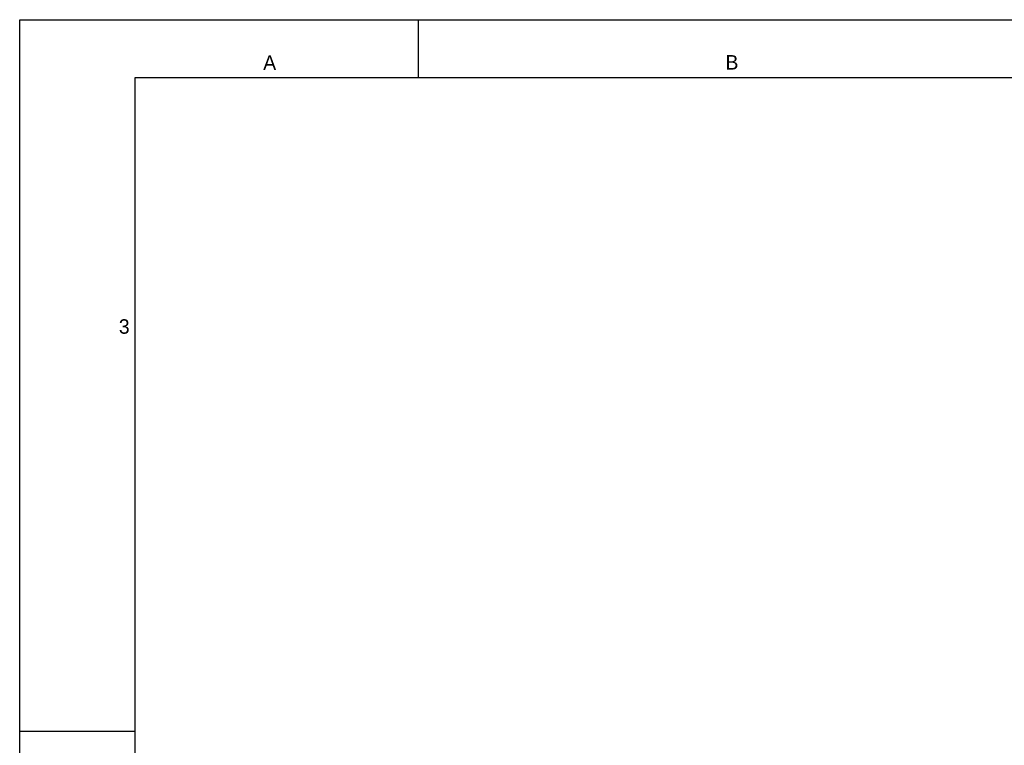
# Model space of a CAD drawing. Header units: millimetres. Extents: x 0 to 594, y 0 to 420.
# Tile 17 of 44: x 0 to 170, y 295 to 420. Entities that reach past the tile are written whole.
import ezdxf

# ---------------------------------------------------------------- set-up
doc = ezdxf.new("R2010")
doc.units = ezdxf.units.MM
doc.header["$LTSCALE"] = 32.67
doc.layers.get('0').update_dxf_attribs({"linetype": 'CONTINUOUS'})
doc.styles.add('TEXTSTYLE_2', font='trium.ttf')

msp = doc.modelspace()

# ---------------------------------------------------------------- linework, layer by layer
at = {"color": 2, "linetype": 'CONTINUOUS'}
for p, q in [((0, 0), (0, 420)), ((0, 420), (594, 420)), ((69, 410), (69, 420)), ((0, 297), (20, 297))]:
    msp.add_line(p, q, dxfattribs=at)
at = {"color": 7, "linetype": 'CONTINUOUS'}
for p, q in [((20, 10), (20, 410)), ((20, 410), (570.21398, 410))]:
    msp.add_line(p, q, dxfattribs=at)

# ---------------------------------------------------------------- texts
at = {"color": 2, "linetype": 'CONTINUOUS', "char_height": 2.5, "attachment_point": 2, "line_spacing_factor": 0.9, "style": 'TEXTSTYLE_2'}
for s, insert, width in [('A', (43.2338, 413.82977), 2.3055556), ('B', (123.19009, 413.87931), 2.3703704), ('3', (18.07903, 368.1991), 1.9166667)]:
    msp.add_mtext(s, dxfattribs=dict(at, insert=insert, width=width))

doc.saveas('drawing.dxf')
